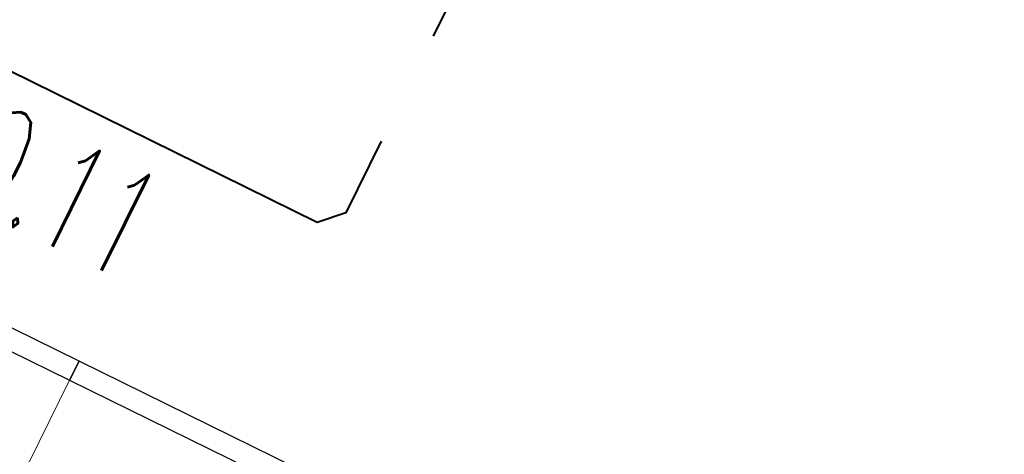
# Model space of a CAD drawing. Header units: metres. Extents: x 7506071 to 7508568, y 5798919 to 5800648.
# Tile 25 of 96: x 7507452.62 to 7507461.86, y 5799504.52 to 5799508.6. Entities that reach past the tile are written whole.
import ezdxf
from ezdxf.enums import TextEntityAlignment as Align

# ---------------------------------------------------------------- set-up
doc = ezdxf.new("R2010")
doc.units = ezdxf.units.M
doc.layers.get('0').update_dxf_attribs({"color": 250, "lineweight": 9})
for name, color, linetype, lineweight in [('IS-KD-brudna', 94, 'Continuous', 40), ('IS-KD-opis', 98, 'Continuous', 20), ('IS-KD-zbiornik', 96, 'Continuous', 30)]:
    doc.layers.add(name, color=color, linetype=linetype, lineweight=lineweight)
doc.layers.add('IS-viewport', color=254, linetype='Continuous', lineweight=0, plot=False)
doc.styles.add('IS-0.6', font='simplex.shx', dxfattribs={"width": 0.6})

# ---------------------------------------------------------------- blocks, each defined once
blk = doc.blocks.new('IS_Marki_zbiornik_KD')
at = {"color": 0, "linetype": 'ByBlock', "lineweight": -2}
for points in [[(5, 0), (7.5, 0), (7.5, 0.2), (5, 0.2)], [(7.5, 0), (10, 0), (10, 0.2), (7.5, 0.2)]]:
    blk.add_lwpolyline(points, close=True, dxfattribs=at)
at = {"color": 0, "linetype": 'ByBlock', "lineweight": 9}
for points in [[(5, 0), (7.5, 0), (7.5, -5.6), (5, -5.6)], [(7.5, 0), (10, 0), (10, -5.6), (7.5, -5.6)]]:
    blk.add_lwpolyline(points, close=True, dxfattribs=at)
blk = doc.blocks.new('*U59')
at = {"color": 0, "linetype": 'Continuous', "lineweight": -2}
blk.add_lwpolyline([(0.7637, -0.7119), (-1.0294, 0.174), (-0.2436, -0.4931)], dxfattribs=at)
at = {"layer": 'IS-viewport'}
blk.add_line((-0.8966, 0.4429), (0.8966, -0.4429), dxfattribs=at)
at = {"color": 0, "linetype": 'Continuous', "lineweight": -2, "style": 'IS-0.6', "width": 0.6}
blk.add_attdef('OPIS-POD', text='', height=1, rotation=333.70887, dxfattribs=at).set_placement((0.6602, 1.3363), align=Align.TOP_CENTER)
blk.add_attdef('OPIS-L', text='', height=1, rotation=333.70887, dxfattribs=at).set_placement((-1.8363, -0.3304), align=Align.RIGHT)
blk.add_attdef('OPIS-P', (0.8534, -1.6591), '', height=1, rotation=333.70887, dxfattribs=at)

msp = doc.modelspace()

# ---------------------------------------------------------------- linework, layer by layer
at = {"layer": 'IS-KD-brudna'}
for points in [[(7507447.5873, 5799513.9034), (7507456.7411, 5799509.381), (7507456.8319, 5799509.1131), (7507456.5005, 5799508.4424)], [(7507456.0133, 5799507.4562), (7507455.6803, 5799506.7821), (7507455.4124, 5799506.6914), (7507447.1551, 5799510.7708), (7507447.0644, 5799511.0387), (7507448.216, 5799513.3697), (7507448.1253, 5799513.6376)]]:
    msp.add_lwpolyline(points, dxfattribs=at)

# ---------------------------------------------------------------- block references
at = {"layer": 'IS-KD-opis'}
ref = msp.add_blockref('*U59', (7507451.2146, 5799508.7652), dxfattribs=at)
ref.add_attrib('OPIS-P', '0.11', (7507451.9837, 5799506.9353), dxfattribs={"layer": '0', "color": 0, "linetype": 'Continuous', "lineweight": -2, "height": 1, "rotation": 333.70887, "style": 'IS-0.6', "width": 0.6})
at = {"layer": 'IS-KD-zbiornik', "rotation": 333.780332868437}
msp.add_blockref('IS_Marki_zbiornik_KD', (7507446.3624, 5799508.5241), dxfattribs=at)

doc.saveas('drawing.dxf')
